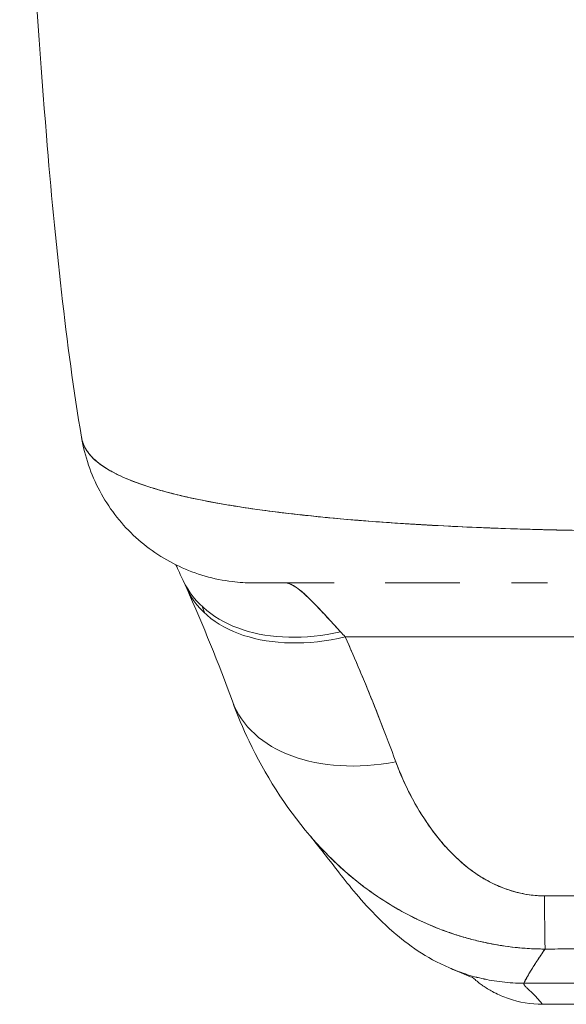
# Model space of a CAD drawing. Header units: inches. Extents: x 14 to 423, y 12 to 263.
# Tile 56 of 124: x 142.354 to 142.973, y 238.541 to 239.656. Entities that reach past the tile are written whole.
import ezdxf

# ---------------------------------------------------------------- set-up
doc = ezdxf.new("R2010")
doc.units = ezdxf.units.IN
doc.header["$LTSCALE"] = 26
doc.header["$MEASUREMENT"] = 0
doc.layers.add('Visible (ANSI)', color=7, linetype='Continuous', lineweight=5)

msp = doc.modelspace()

# ---------------------------------------------------------------- linework, layer by layer
at = {"layer": 'Visible (ANSI)'}
for p, q in [((142.7223, 238.9573), (143.7151, 238.9573)), ((143.7151, 238.9573), (142.7223, 238.9573)), ((142.8275, 238.7298), (142.8275, 238.7298)), ((142.8275, 238.7298), (142.8275, 238.7298)), ((142.9246, 238.5652), (143.5151, 238.5652)), ((143.5151, 238.5652), (142.9246, 238.5652)), ((142.9456, 238.5413), (143.4968, 238.5413)), ((143.4968, 238.5413), (142.9456, 238.5413))]:
    msp.add_line(p, q, dxfattribs=at)
for centre, major_axis, ratio, start_param, end_param in [((142.6197, 239.2154), (0, -0.1969), 0.998133, 4.941016, 4.941408), ((142.6197, 239.2154), (0, 0.1969), 0.998133, 1.799423, 1.799816), ((142.654, 239.2154), (0, -0.1968), 0.993, 5.124636, 5.12483), ((142.654, 239.2154), (0, 0.1969), 0.993, 1.983052, 1.983246), ((142.7172, 239.1046), (-0.1784, -0.0833), 0.683273, 0.000002, 1.261001), ((142.7225, 239.0929), (-0.18, -0.0797), 0.655545, 6.248805, 7.570421), ((142.654, 239.2154), (0, -0.1968), 0.993, 6.280664, 6.283187), ((142.6865, 238.7531), (0.0882, -0.2612), 0.479493, 2.291795, 2.327508), ((142.7797, 238.9515), (-0.1851, -0.067), 0.665998, 0.000002, 1.333212), ((142.7797, 238.9515), (-0.1851, -0.067), 0.665998, 0.000002, 1.333212), ((142.948, 238.7997), (0.0006, -0.1968), 0.004197, 5.472143, 6.180008), ((142.948, 238.7997), (0.0006, -0.1968), 0.004197, 5.472143, 6.180008)]:
    msp.add_ellipse(centre, major_axis=major_axis, ratio=ratio, start_param=start_param, end_param=end_param, dxfattribs=at)
for points, knots in [([(142.4238, 239.1835), (142.4063, 239.2884), (142.3942, 239.4025), (142.3709, 239.6865), (142.3614, 239.8645), (142.3539, 240.0496)], [0, 0, 0, 0, 1.137002, 1.137002, 2.63124, 2.63124, 2.63124, 2.63124]), ([(143.044, 239.0774), (143.0315, 239.0775), (143.0175, 239.0776), (143.0027, 239.0778), (142.9904, 239.0779), (142.9776, 239.0781), (142.9647, 239.0784), (142.9607, 239.0785), (142.9567, 239.0786), (142.9527, 239.0787), (142.934, 239.0791), (142.9151, 239.0797), (142.8956, 239.0804), (142.8893, 239.0806), (142.883, 239.0808), (142.8765, 239.0811), (142.8625, 239.0817), (142.8482, 239.0823), (142.8337, 239.0831), (142.8166, 239.0839), (142.7992, 239.085), (142.7816, 239.0861), (142.7775, 239.0864), (142.7733, 239.0867), (142.7692, 239.087), (142.7477, 239.0885), (142.726, 239.0902), (142.7047, 239.0922), (142.6978, 239.0929), (142.6909, 239.0936), (142.684, 239.0943), (142.67, 239.0958), (142.6563, 239.0973), (142.6429, 239.099), (142.6351, 239.1), (142.6275, 239.1011), (142.6199, 239.1021), (142.6111, 239.1034), (142.6024, 239.1047), (142.5939, 239.1061), (142.5913, 239.1065), (142.5888, 239.1069), (142.5862, 239.1074), (142.5686, 239.1104), (142.552, 239.1137), (142.5367, 239.1173), (142.5303, 239.1188), (142.5241, 239.1203), (142.5182, 239.122), (142.5103, 239.1241), (142.5028, 239.1264), (142.4958, 239.1287), (142.4841, 239.1326), (142.4735, 239.1369), (142.4643, 239.1414), (142.4634, 239.1418), (142.4626, 239.1422), (142.4617, 239.1427), (142.458, 239.1446), (142.4546, 239.1465), (142.4514, 239.1485), (142.4482, 239.1505), (142.4452, 239.1526), (142.4425, 239.1547), (142.437, 239.1591), (142.4327, 239.1638), (142.4296, 239.1686), (142.4296, 239.1688), (142.4295, 239.1689), (142.4294, 239.169), (142.4264, 239.1738), (142.4246, 239.1787), (142.4238, 239.1835), (142.4238, 239.1835), (142.4238, 239.1835), (142.4238, 239.1835)], [0, 0, 0, 0, 0.060624, 0.060624, 0.060624, 0.1111111, 0.1111111, 0.1111111, 0.1265869, 0.1265869, 0.1265869, 0.1987914, 0.1987914, 0.1987914, 0.2222222, 0.2222222, 0.2222222, 0.273294, 0.273294, 0.273294, 0.3333333, 0.3333333, 0.3333333, 0.3474368, 0.3474368, 0.3474368, 0.4205222, 0.4205222, 0.4205222, 0.4444444, 0.4444444, 0.4444444, 0.4933991, 0.4933991, 0.4933991, 0.5219496, 0.5219496, 0.5219496, 0.5555556, 0.5555556, 0.5555556, 0.5658861, 0.5658861, 0.5658861, 0.6371166, 0.6371166, 0.6371166, 0.6666667, 0.6666667, 0.6666667, 0.7059933, 0.7059933, 0.7059933, 0.7713333, 0.7713333, 0.7713333, 0.7777778, 0.7777778, 0.7777778, 0.804681, 0.804681, 0.804681, 0.8323648, 0.8323648, 0.8323648, 0.8888889, 0.8888889, 0.8888889, 0.8902659, 0.8902659, 0.8902659, 0.9461063, 0.9461063, 0.9461063, 0.9462161, 0.9462161, 0.9462161, 0.9462161]), ([(142.6181, 239.0186), (142.6102, 239.0186), (142.6023, 239.019), (142.5738, 239.0225), (142.5531, 239.0284), (142.5153, 239.0462), (142.4976, 239.0583), (142.4673, 239.0871), (142.4543, 239.1042), (142.4345, 239.1414), (142.4274, 239.1621), (142.4239, 239.1831)], [0, 0, 0, 0, 0.0599961, 0.0599961, 0.2193141, 0.2193141, 0.378636, 0.378636, 0.5378506, 0.5378506, 0.7000545, 0.7000545, 0.7000545, 0.7000545]), ([(142.4239, 239.183), (142.424, 239.1825), (142.4241, 239.1821), (142.4242, 239.1817), (142.4248, 239.1789), (142.4257, 239.1762), (142.4269, 239.1736), (142.4279, 239.1715), (142.4291, 239.1694), (142.4305, 239.1674), (142.431, 239.1666), (142.4316, 239.1659), (142.4322, 239.1651), (142.4345, 239.1621), (142.4374, 239.1592), (142.4407, 239.1564), (142.4443, 239.1532), (142.4486, 239.1502), (142.4534, 239.1474), (142.4556, 239.146), (142.458, 239.1447), (142.4604, 239.1434), (142.4639, 239.1415), (142.4676, 239.1397), (142.4715, 239.138), (142.4791, 239.1346), (142.4875, 239.1314), (142.4967, 239.1284), (142.5013, 239.1269), (142.5061, 239.1254), (142.511, 239.124), (142.5174, 239.1221), (142.524, 239.1204), (142.5309, 239.1187), (142.5449, 239.1152), (142.56, 239.1121), (142.576, 239.1092), (142.5768, 239.109), (142.5775, 239.1089), (142.5783, 239.1088), (142.5942, 239.1059), (142.6111, 239.1033), (142.6287, 239.1009), (142.6384, 239.0996), (142.6483, 239.0983), (142.6584, 239.0971), (142.6667, 239.0962), (142.675, 239.0952), (142.6835, 239.0944), (142.7011, 239.0925), (142.7193, 239.0908), (142.7378, 239.0893), (142.7412, 239.0891), (142.7446, 239.0888), (142.7481, 239.0885), (142.7619, 239.0874), (142.7759, 239.0865), (142.7901, 239.0856), (142.8066, 239.0845), (142.8232, 239.0836), (142.8401, 239.0827), (142.8413, 239.0827), (142.8426, 239.0826), (142.8438, 239.0825), (142.8582, 239.0819), (142.8727, 239.0812), (142.8873, 239.0807), (142.9019, 239.0801), (142.9166, 239.0796), (142.9314, 239.0792), (142.9353, 239.0791), (142.9393, 239.079), (142.9432, 239.0789), (142.9529, 239.0786), (142.9625, 239.0784), (142.9722, 239.0782), (142.9847, 239.078), (142.9973, 239.0778), (143.0098, 239.0777), (143.0213, 239.0775), (143.0327, 239.0774), (143.044, 239.0774)], [0.0490006, 0.0490006, 0.0490006, 0.0490006, 0.0540743, 0.0540743, 0.0540743, 0.0856527, 0.0856527, 0.0856527, 0.1111111, 0.1111111, 0.1111111, 0.1205644, 0.1205644, 0.1205644, 0.1591176, 0.1591176, 0.1591176, 0.202025, 0.202025, 0.202025, 0.2222222, 0.2222222, 0.2222222, 0.25045, 0.25045, 0.25045, 0.305586, 0.305586, 0.305586, 0.3333333, 0.3333333, 0.3333333, 0.3688988, 0.3688988, 0.3688988, 0.4411046, 0.4411046, 0.4411046, 0.4444444, 0.4444444, 0.4444444, 0.5160884, 0.5160884, 0.5160884, 0.5555556, 0.5555556, 0.5555556, 0.5876754, 0.5876754, 0.5876754, 0.6544159, 0.6544159, 0.6544159, 0.6666667, 0.6666667, 0.6666667, 0.7161429, 0.7161429, 0.7161429, 0.7734695, 0.7734695, 0.7734695, 0.7777778, 0.7777778, 0.7777778, 0.8266877, 0.8266877, 0.8266877, 0.8758248, 0.8758248, 0.8758248, 0.8888889, 0.8888889, 0.8888889, 0.9207769, 0.9207769, 0.9207769, 0.9621735, 0.9621735, 0.9621735, 1, 1, 1, 1]), ([(142.7097, 239.0186), (142.7007, 239.0186), (142.6924, 239.0186), (142.6849, 239.0186), (142.6764, 239.0186), (142.6688, 239.0186), (142.662, 239.0186), (142.6559, 239.0186), (142.6504, 239.0186), (142.6456, 239.0186), (142.6412, 239.0186), (142.6374, 239.0186), (142.6341, 239.0186), (142.6341, 239.0186), (142.6341, 239.0186), (142.634, 239.0186), (142.6311, 239.0186), (142.6286, 239.0186), (142.6265, 239.0186), (142.6245, 239.0186), (142.6229, 239.0186), (142.6216, 239.0186), (142.6205, 239.0186), (142.6196, 239.0186), (142.619, 239.0186), (142.6185, 239.0186), (142.6182, 239.0186), (142.6181, 239.0186), (142.6181, 239.0186), (142.6181, 239.0186), (142.6181, 239.0186)], [0.5, 0.5, 0.5, 0.5, 0.5616244, 0.5616244, 0.5616244, 0.6303809, 0.6303809, 0.6303809, 0.6927574, 0.6927574, 0.6927574, 0.7493807, 0.7493807, 0.7493807, 0.75, 0.75, 0.75, 0.8009688, 0.8009688, 0.8009688, 0.8481994, 0.8481994, 0.8481994, 0.8914857, 0.8914857, 0.8914857, 0.9311058, 0.9311058, 0.9311058, 0.9394416, 0.9394416, 0.9394416, 0.9394416]), ([(142.7097, 239.0186), (142.705, 239.0186), (142.7004, 239.0186), (142.696, 239.0186), (142.6785, 239.0186), (142.6633, 239.0186), (142.6509, 239.0186), (142.6385, 239.0186), (142.629, 239.0186), (142.6236, 239.0186), (142.6201, 239.0186), (142.6184, 239.0186), (142.6184, 239.0186)], [0.5931405, 0.5931405, 0.5931405, 0.5931405, 0.625, 0.625, 0.625, 0.75, 0.75, 0.75, 0.875, 0.875, 0.875, 0.9576183, 0.9576183, 0.9576183, 0.9576183]), ([(142.654, 239.0186), (142.6548, 239.0186), (142.6556, 239.0185), (142.6565, 239.0183), (142.6586, 239.0179), (142.661, 239.0169), (142.6636, 239.0155), (142.6658, 239.0142), (142.6683, 239.0125), (142.6709, 239.0104), (142.6732, 239.0086), (142.6756, 239.0065), (142.6782, 239.0041), (142.6804, 239.002), (142.6828, 238.9997), (142.6853, 238.9972), (142.6875, 238.995), (142.6898, 238.9926), (142.6921, 238.9901), (142.6943, 238.9878), (142.6965, 238.9854), (142.6988, 238.983), (142.7008, 238.9807), (142.703, 238.9784), (142.7052, 238.976), (142.7072, 238.9738), (142.7093, 238.9715), (142.7115, 238.9691), (142.7133, 238.9672), (142.7151, 238.9652), (142.717, 238.9632)], [0, 0, 0, 0, 0.063513, 0.063513, 0.063513, 0.222312, 0.222312, 0.222312, 0.363, 0.363, 0.363, 0.4873, 0.4873, 0.4873, 0.597282, 0.597282, 0.597282, 0.695064, 0.695064, 0.695064, 0.782876, 0.782876, 0.782876, 0.863021, 0.863021, 0.863021, 0.937815, 0.937815, 0.937815, 1, 1, 1, 1]), ([(142.654, 239.0186), (142.6579, 239.0186), (142.6628, 239.0164), (142.6687, 239.0121), (142.6745, 239.0078), (142.6813, 239.0013), (142.6894, 238.993), (142.6974, 238.9847), (142.7066, 238.9747), (142.717, 238.9632)], [0, 0, 0, 0, 0.333333, 0.333333, 0.333333, 0.666667, 0.666667, 0.666667, 1, 1, 1, 1]), ([(142.8519, 239.0186), (142.8415, 239.0186), (142.8311, 239.0186), (142.821, 239.0186), (142.8025, 239.0186), (142.7846, 239.0186), (142.7675, 239.0186)], [0.3206778, 0.3206778, 0.3206778, 0.3206778, 0.375, 0.375, 0.375, 0.4736422, 0.4736422, 0.4736422, 0.4736422]), ([(142.8519, 239.0186), (142.8438, 239.0186), (142.8358, 239.0186), (142.828, 239.0186), (142.8147, 239.0186), (142.8021, 239.0186), (142.79, 239.0186), (142.7823, 239.0186), (142.7748, 239.0186), (142.7675, 239.0186)], [0.25, 0.25, 0.25, 0.25, 0.2854265, 0.2854265, 0.2854265, 0.3457096, 0.3457096, 0.3457096, 0.3843223, 0.3843223, 0.3843223, 0.3843223]), ([(142.9514, 239.0186), (142.9454, 239.0186), (142.9395, 239.0186), (142.9258, 239.0186), (142.9181, 239.0186), (142.9104, 239.0186)], [0.23746, 0.23746, 0.23746, 0.23746, 0.2845823, 0.2845823, 0.3474231, 0.3474231, 0.3474231, 0.3474231]), ([(142.7223, 238.9573), (142.7281, 238.9444), (142.7337, 238.9315), (142.7391, 238.9187), (142.7404, 238.9156), (142.7417, 238.9125), (142.743, 238.9095), (142.7487, 238.8957), (142.7543, 238.882), (142.7597, 238.8684), (142.7605, 238.8663), (142.7613, 238.8643), (142.762, 238.8623), (142.7681, 238.8468), (142.7739, 238.8313), (142.7795, 238.816)], [0, 0, 0, 0, 0.268639, 0.268639, 0.268639, 0.333333, 0.333333, 0.333333, 0.623788, 0.623788, 0.623788, 0.666667, 0.666667, 0.666667, 1, 1, 1, 1]), ([(142.7223, 238.9573), (142.7295, 238.9412), (142.7364, 238.9253), (142.743, 238.9094), (142.7496, 238.8936), (142.756, 238.8779), (142.762, 238.8623), (142.7681, 238.8467), (142.7739, 238.8313), (142.7795, 238.816)], [0, 0, 0, 0, 0.333333, 0.333333, 0.333333, 0.666667, 0.666667, 0.666667, 1, 1, 1, 1]), ([(142.6823, 238.7323), (142.654, 238.7655), (142.6314, 238.8018), (142.6065, 238.854), (142.6002, 238.8691), (142.5946, 238.8845)], [0, 0, 0, 0, 0.3575874, 0.3575874, 0.4991149, 0.4991149, 0.4991149, 0.4991149]), ([(142.7795, 238.816), (142.7819, 238.8094), (142.7845, 238.8028), (142.7875, 238.7962), (142.7908, 238.7887), (142.7944, 238.7813), (142.7984, 238.7739), (142.8023, 238.7666), (142.8066, 238.7595), (142.8111, 238.7525), (142.8152, 238.7462), (142.8195, 238.7401), (142.8241, 238.7341), (142.8281, 238.7288), (142.8324, 238.7237), (142.8369, 238.7187), (142.8386, 238.7168), (142.8404, 238.715), (142.8421, 238.7132), (142.8446, 238.7107), (142.8471, 238.7082), (142.8497, 238.7059), (142.8537, 238.7021), (142.858, 238.6985), (142.8623, 238.6951), (142.8664, 238.692), (142.8705, 238.6891), (142.8748, 238.6863), (142.8788, 238.6838), (142.8829, 238.6815), (142.8871, 238.6793), (142.8881, 238.6788), (142.8892, 238.6783), (142.8902, 238.6778), (142.8931, 238.6764), (142.896, 238.6751), (142.8989, 238.674), (142.9026, 238.6725), (142.9064, 238.6711), (142.9102, 238.67), (142.9137, 238.6689), (142.9172, 238.6679), (142.9208, 238.6672), (142.924, 238.6664), (142.9273, 238.6658), (142.9306, 238.6654), (142.9336, 238.6649), (142.9366, 238.6646), (142.9396, 238.6644), (142.9424, 238.6642), (142.9451, 238.6641), (142.9478, 238.6642)], [0, 0, 0, 0, 0.090139, 0.090139, 0.090139, 0.192543, 0.192543, 0.192543, 0.294178, 0.294178, 0.294178, 0.386219, 0.386219, 0.386219, 0.468683, 0.468683, 0.468683, 0.5, 0.5, 0.5, 0.543483, 0.543483, 0.543483, 0.612641, 0.612641, 0.612641, 0.676614, 0.676614, 0.676614, 0.73542, 0.73542, 0.73542, 0.75, 0.75, 0.75, 0.789344, 0.789344, 0.789344, 0.838902, 0.838902, 0.838902, 0.884415, 0.884415, 0.884415, 0.926226, 0.926226, 0.926226, 0.964707, 0.964707, 0.964707, 1, 1, 1, 1]), ([(142.7795, 238.816), (142.7846, 238.8023), (142.7902, 238.7896), (142.7964, 238.7777), (142.8026, 238.7657), (142.8093, 238.7547), (142.8165, 238.7445), (142.8236, 238.7342), (142.8312, 238.7248), (142.8392, 238.7163), (142.8472, 238.7077), (142.8557, 238.7001), (142.8645, 238.6935), (142.8734, 238.6869), (142.8826, 238.6813), (142.8921, 238.6769), (142.9015, 238.6725), (142.9112, 238.6693), (142.9206, 238.6672), (142.9299, 238.665), (142.9389, 238.664), (142.9478, 238.6642)], [0, 0, 0, 0, 0.142857, 0.142857, 0.142857, 0.285714, 0.285714, 0.285714, 0.428571, 0.428571, 0.428571, 0.571429, 0.571429, 0.571429, 0.714286, 0.714286, 0.714286, 0.857143, 0.857143, 0.857143, 1, 1, 1, 1]), ([(142.9485, 238.6039), (142.9418, 238.6039), (142.935, 238.6042), (142.9282, 238.6046), (142.9209, 238.6051), (142.9136, 238.6058), (142.9063, 238.6068), (142.8986, 238.6078), (142.8908, 238.6091), (142.8831, 238.6107), (142.8798, 238.6114), (142.8765, 238.6121), (142.8732, 238.6129), (142.8683, 238.6141), (142.8633, 238.6154), (142.8583, 238.6168), (142.8496, 238.6193), (142.8408, 238.6222), (142.8322, 238.6254), (142.823, 238.6289), (142.8138, 238.6328), (142.8048, 238.6371), (142.8031, 238.6379), (142.8013, 238.6388), (142.7995, 238.6397), (142.7918, 238.6435), (142.7842, 238.6477), (142.7767, 238.6521), (142.767, 238.6579), (142.7575, 238.6641), (142.7483, 238.6709), (142.7424, 238.6752), (142.7367, 238.6796), (142.731, 238.6843), (142.7273, 238.6873), (142.7237, 238.6904), (142.7201, 238.6936), (142.7107, 238.702), (142.7016, 238.7109), (142.6928, 238.7205), (142.6892, 238.7243), (142.6857, 238.7283), (142.6823, 238.7323)], [0, 0, 0, 0, 0.0451309, 0.0451309, 0.0451309, 0.0934261, 0.0934261, 0.0934261, 0.1448843, 0.1448843, 0.1448843, 0.1666667, 0.1666667, 0.1666667, 0.1998145, 0.1998145, 0.1998145, 0.2585241, 0.2585241, 0.2585241, 0.3210109, 0.3210109, 0.3210109, 0.3333333, 0.3333333, 0.3333333, 0.3871157, 0.3871157, 0.3871157, 0.4564187, 0.4564187, 0.4564187, 0.5, 0.5, 0.5, 0.5282562, 0.5282562, 0.5282562, 0.6021654, 0.6021654, 0.6021654, 0.6318376, 0.6318376, 0.6318376, 0.6318376]), ([(142.6823, 238.7323), (142.6831, 238.7314), (142.6839, 238.7305), (142.6847, 238.7295), (142.6857, 238.7284), (142.6867, 238.7272), (142.6877, 238.7261), (142.6959, 238.7169), (142.7044, 238.7082), (142.7131, 238.7001), (142.719, 238.6945), (142.7251, 238.6891), (142.7314, 238.684), (142.7342, 238.6816), (142.7371, 238.6793), (142.74, 238.6771), (142.7493, 238.6699), (142.7587, 238.6633), (142.7683, 238.6573), (142.7779, 238.6512), (142.7877, 238.6457), (142.7976, 238.6406), (142.7984, 238.6403), (142.7991, 238.6399), (142.7999, 238.6395), (142.809, 238.635), (142.8182, 238.6309), (142.8276, 238.6272), (142.8325, 238.6253), (142.8375, 238.6235), (142.8425, 238.6218), (142.8476, 238.62), (142.8527, 238.6184), (142.8579, 238.6169), (142.8631, 238.6154), (142.8683, 238.6141), (142.8735, 238.6128), (142.8784, 238.6117), (142.8834, 238.6106), (142.8883, 238.6097), (142.8984, 238.6078), (142.9085, 238.6063), (142.9186, 238.6054), (142.9286, 238.6044), (142.9386, 238.6039), (142.9485, 238.6039)], [0.3673983, 0.3673983, 0.3673983, 0.3673983, 0.3742426, 0.3742426, 0.3742426, 0.3828534, 0.3828534, 0.3828534, 0.4522165, 0.4522165, 0.4522165, 0.5, 0.5, 0.5, 0.5220636, 0.5220636, 0.5220636, 0.5918842, 0.5918842, 0.5918842, 0.6613555, 0.6613555, 0.6613555, 0.6666667, 0.6666667, 0.6666667, 0.7302356, 0.7302356, 0.7302356, 0.7640633, 0.7640633, 0.7640633, 0.7985194, 0.7985194, 0.7985194, 0.8333333, 0.8333333, 0.8333333, 0.8662447, 0.8662447, 0.8662447, 0.9333972, 0.9333972, 0.9333972, 1, 1, 1, 1]), ([(142.8404, 238.5825), (142.8267, 238.5884), (142.8149, 238.5951), (142.794, 238.6088), (142.7849, 238.616), (142.7645, 238.6337), (142.7549, 238.6437), (142.7298, 238.6714), (142.7178, 238.6872), (142.6963, 238.7149), (142.6873, 238.7264), (142.6823, 238.7323)], [0, 0, 0, 0, 0.136355, 0.136355, 0.286256, 0.286256, 0.530956, 0.530956, 1.018506, 1.018506, 1.536397, 1.536397, 1.536397, 1.536397]), ([(142.9478, 238.6642), (143.0075, 238.6642), (143.0674, 238.6642), (143.128, 238.6642), (143.1886, 238.6642), (143.2498, 238.6642), (143.3104, 238.6642), (143.3709, 238.6642), (143.4307, 238.6642), (143.4903, 238.6642)], [0, 0, 0, 0, 0.333333, 0.333333, 0.333333, 0.666667, 0.666667, 0.666667, 1, 1, 1, 1]), ([(142.9246, 238.5652), (142.9247, 238.5658), (142.9255, 238.5673), (142.9267, 238.5695), (142.9279, 238.5718), (142.9296, 238.5747), (142.9317, 238.5782), (142.9338, 238.5817), (142.9364, 238.5858), (142.9392, 238.5902), (142.942, 238.5946), (142.9451, 238.5992), (142.9485, 238.6039)], [0, 0, 0, 0, 0.250198, 0.250198, 0.250198, 0.500396, 0.500396, 0.500396, 0.750593, 0.750593, 0.750593, 1, 1, 1, 1]), ([(142.9485, 238.6039), (142.9462, 238.6007), (142.944, 238.5975), (142.942, 238.5944), (142.9395, 238.5907), (142.9372, 238.587), (142.9351, 238.5837), (142.933, 238.5804), (142.9312, 238.5774), (142.9297, 238.5748), (142.9282, 238.5722), (142.927, 238.5701), (142.9261, 238.5685), (142.9252, 238.5668), (142.9247, 238.5657), (142.9246, 238.5652)], [0, 0, 0, 0, 0.170255, 0.170255, 0.170255, 0.377691, 0.377691, 0.377691, 0.585128, 0.585128, 0.585128, 0.792564, 0.792564, 0.792564, 1, 1, 1, 1]), ([(143.4899, 238.6039), (143.446, 238.6041), (143.402, 238.604), (143.3578, 238.604), (143.3116, 238.604), (143.2654, 238.6039), (143.2191, 238.6039), (143.1729, 238.6039), (143.1266, 238.604), (143.0805, 238.604), (143.0662, 238.604), (143.0519, 238.604), (143.0376, 238.604), (143.0078, 238.604), (142.9781, 238.604), (142.9485, 238.6039)], [0, 0, 0, 0, 0.24471, 0.24471, 0.24471, 0.500303, 0.500303, 0.500303, 0.755735, 0.755735, 0.755735, 0.834924, 0.834924, 0.834924, 1, 1, 1, 1]), ([(142.9485, 238.6039), (142.9744, 238.604), (143.0003, 238.604), (143.0264, 238.604), (143.052, 238.604), (143.0777, 238.604), (143.1037, 238.604), (143.1113, 238.604), (143.119, 238.6039), (143.1266, 238.6039), (143.1446, 238.6039), (143.1626, 238.6039), (143.1808, 238.6039), (143.2063, 238.6039), (143.2321, 238.6039), (143.2577, 238.6039), (143.2753, 238.6039), (143.2929, 238.6039), (143.3103, 238.6039), (143.3185, 238.6039), (143.3266, 238.604), (143.3347, 238.604), (143.3607, 238.604), (143.3864, 238.604), (143.412, 238.604), (143.4381, 238.604), (143.464, 238.604), (143.4899, 238.6039)], [0, 0, 0, 0, 0.146953, 0.146953, 0.146953, 0.291147, 0.291147, 0.291147, 0.333333, 0.333333, 0.333333, 0.431915, 0.431915, 0.431915, 0.570999, 0.570999, 0.570999, 0.666667, 0.666667, 0.666667, 0.711352, 0.711352, 0.711352, 0.854594, 0.854594, 0.854594, 1, 1, 1, 1]), ([(142.8404, 238.5825), (142.8453, 238.5803), (142.857, 238.5758), (142.8766, 238.5702), (142.8995, 238.5662), (142.916, 238.5652), (142.9246, 238.5652)], [0.7477966, 0.7477966, 0.7477966, 0.7477966, 0.8, 0.8666667, 0.9333333, 1, 1, 1, 1]), ([(142.8668, 238.5714), (142.8668, 238.5714), (142.8665, 238.5716), (142.8651, 238.5725), (142.8708, 238.5693), (142.8404, 238.5825)], [0.861325, 0.861325, 0.861325, 0.861325, 1.320289, 1.320289, 2.739482, 2.739482, 2.739482, 2.739482]), ([(142.9246, 238.5652), (142.916, 238.5652), (142.9078, 238.5657), (142.8998, 238.5666), (142.8919, 238.5675), (142.8842, 238.5689), (142.8769, 238.5706), (142.8695, 238.5722), (142.8625, 238.5742), (142.8557, 238.5765), (142.8504, 238.5783), (142.8453, 238.5803), (142.8404, 238.5825)], [0, 0, 0, 0, 0.0666667, 0.0666667, 0.0666667, 0.1333333, 0.1333333, 0.1333333, 0.2, 0.2, 0.2, 0.2522034, 0.2522034, 0.2522034, 0.2522034]), ([(142.9456, 238.5413), (142.9325, 238.5413), (142.9193, 238.5435), (142.9014, 238.5497), (142.8959, 238.5521), (142.8866, 238.557), (142.8827, 238.5593), (142.8778, 238.5626), (142.8764, 238.5637), (142.8736, 238.5657), (142.8724, 238.5667), (142.8705, 238.5682), (142.8698, 238.5688), (142.8684, 238.57), (142.8678, 238.5705), (142.867, 238.5712), (142.8668, 238.5714), (142.8666, 238.5716)], [0, 0, 0, 0, 0.0994996, 0.0994996, 0.1455542, 0.1455542, 0.1813681, 0.1813681, 0.1987001, 0.1987001, 0.2197206, 0.2197206, 0.2414846, 0.2414846, 0.277618, 0.277618, 0.3158704, 0.3158704, 0.3158704, 0.3158704]), ([(142.9456, 238.5413), (142.9455, 238.5413), (142.9451, 238.5418), (142.9445, 238.5426), (142.9439, 238.5434), (142.943, 238.5445), (142.9419, 238.5457), (142.9409, 238.547), (142.9397, 238.5483), (142.9384, 238.5497), (142.9371, 238.5511), (142.9357, 238.5525), (142.9344, 238.5538), (142.933, 238.5551), (142.9317, 238.5563), (142.9305, 238.5574), (142.9293, 238.5586), (142.9281, 238.5596), (142.9272, 238.5605), (142.9263, 238.5614), (142.9255, 238.5622), (142.9251, 238.5629), (142.9246, 238.5637), (142.9244, 238.5644), (142.9246, 238.5652)], [0, 0, 0, 0, 0.125, 0.125, 0.125, 0.25, 0.25, 0.25, 0.375, 0.375, 0.375, 0.5, 0.5, 0.5, 0.625, 0.625, 0.625, 0.75, 0.75, 0.75, 0.875, 0.875, 0.875, 1, 1, 1, 1]), ([(142.9246, 238.5652), (142.9244, 238.5644), (142.9246, 238.5637), (142.9251, 238.5629), (142.9255, 238.5622), (142.9263, 238.5614), (142.9272, 238.5605), (142.9281, 238.5596), (142.9293, 238.5586), (142.9305, 238.5574), (142.9317, 238.5563), (142.933, 238.5551), (142.9344, 238.5538), (142.9357, 238.5525), (142.9371, 238.5511), (142.9384, 238.5497), (142.9397, 238.5483), (142.9409, 238.547), (142.9419, 238.5457), (142.943, 238.5445), (142.9439, 238.5434), (142.9445, 238.5426), (142.9451, 238.5418), (142.9455, 238.5413), (142.9456, 238.5413)], [0, 0, 0, 0, 0.125, 0.125, 0.125, 0.25, 0.25, 0.25, 0.375, 0.375, 0.375, 0.5, 0.5, 0.5, 0.625, 0.625, 0.625, 0.75, 0.75, 0.75, 0.875, 0.875, 0.875, 1, 1, 1, 1])]:
    msp.add_open_spline(points, degree=3, knots=knots, dxfattribs=at)
for points in [[(142.5, 239.1273), (142.5, 239.1273), (142.5, 239.1273), (142.5, 239.1273)], [(142.5, 239.1273), (142.5, 239.1273), (142.5, 239.1273), (142.5, 239.1273)], [(142.7801, 239.0862), (142.7801, 239.0862), (142.7801, 239.0862), (142.7801, 239.0862)], [(142.8315, 239.0832), (142.8315, 239.0832), (142.8315, 239.0832), (142.8315, 239.0832)], [(142.8321, 239.0831), (142.8321, 239.0831), (142.8321, 239.0831), (142.8321, 239.0831)], [(142.5388, 239.0213), (142.536, 239.0275), (142.5332, 239.0334), (142.5306, 239.0391)], [(142.8242, 239.0186), (142.8242, 239.0186), (142.8242, 239.0186), (142.8242, 239.0186)], [(142.8312, 239.0186), (142.8312, 239.0186), (142.8312, 239.0186), (142.8312, 239.0186)], [(142.8321, 239.0186), (142.8321, 239.0186), (142.8321, 239.0186), (142.8321, 239.0186)], [(142.5946, 238.8845), (142.579, 238.9275), (142.5616, 238.97), (142.5425, 239.0132)], [(142.5635, 238.9841), (142.5624, 238.9867), (142.5613, 238.9894), (142.5602, 238.9921)], [(142.8316, 238.7248), (142.8316, 238.7248), (142.8316, 238.7248), (142.8316, 238.7248)]]:
    msp.add_open_spline(points, degree=3, dxfattribs=at)

doc.saveas('drawing.dxf')
